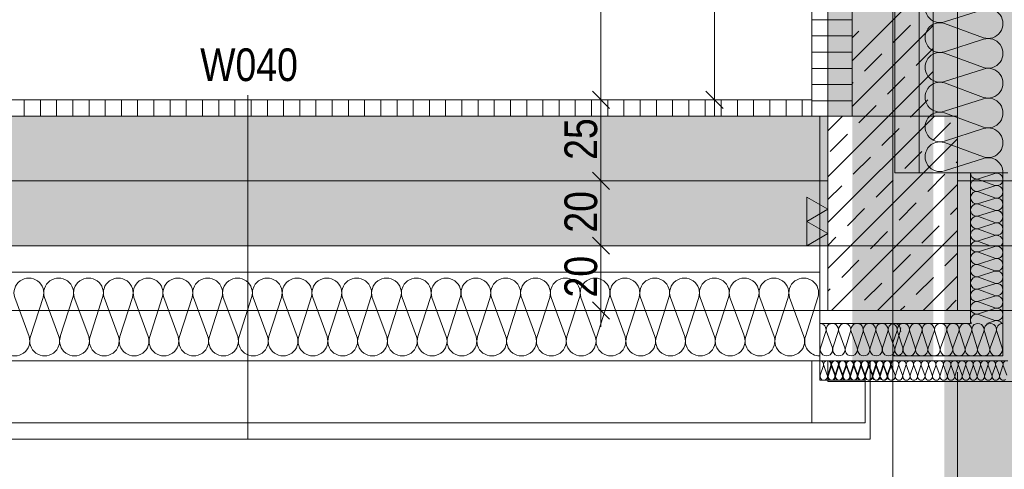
# Model space of a CAD drawing. Extents: x -720 to 300, y 62 to 1162.
# Tile 24 of 143: x -52 to 9, y 206 to 234. Entities that reach past the tile are written whole.
import ezdxf
from ezdxf.lldxf.tags import DXFTag

# ---------------------------------------------------------------- set-up
doc = ezdxf.new("R2010")
doc.units = 0
doc.layers.get('0').update_dxf_attribs({"lineweight": 13})
for name, color, linetype, lineweight, true_color in [('30 -33 Aussenwände- 2 nichttragend', 7, 'Continuous', 9, 0x003dff), ('30 -33 Aussenwände- 3 Aussenstützen', 7, 'Continuous', 50, 0x0000dd), ('30 -33 Aussenwände- 7 Fassade_ Elemente', 7, 'Continuous', 9, 0x00aacc), ('30 -34 Innenwände- 1 tragend', 7, 'Continuous', 13, 0xdd0806), ('30 -34 Innenwände- 2 nichttragend', 7, 'Continuous', 18, 0xff7fe6), ('30 -35 Decken- 1 Konstruktion-Träger- Stahlbeton', 7, 'Continuous', 13, 0x33aa00), ('70 -72 Beschriftung- 1 Beschriftung allgemein', 7, 'Continuous', 9, 0xff6633), ('70 -72 Beschriftung- 2 Beschriftung Bauteile', 7, 'Continuous', 9, 0x9999ff), ('70 -76 Bemaßung- 2 Allgemein', 9, 'Continuous', 5, 0x808080), ('iwb_Layout BA_Markierung', 7, 'Continuous', 9, 0xbadcdc), ('iwb_Schraffur_F90_feuerbestaendig', 1, 'Continuous', 13, 0xff0000), ('iwb_Schraffur_Unterzug', 7, 'Continuous', 5, 0xffffcc)]:
    doc.layers.add(name, color=color, linetype=linetype, lineweight=lineweight, true_color=true_color)
doc.layers.add('70 -71 Achsen- 1 Gebäudeachsen', color=7, linetype='STRICHPUNKT2-A06G94018I', lineweight=18)
doc.layers.add('70 -75 Raumstempel- 3 Wandstempel', color=7, linetype='Continuous', lineweight=50)
doc.styles.get("Standard").update_dxf_attribs({"font": 'ARIALN.TTF'})
tags = doc.linetypes.add('fein_strichliert-A06G94028I', pattern=[4, 1, -2, 1]).pattern_tags.tags
tags[8:9] = [DXFTag(74, 4), DXFTag(75, 0), DXFTag(340, '0'), DXFTag(46, 0.0), DXFTag(50, 0.0), DXFTag(44, 0.0), DXFTag(45, 0.0)]
tags[6:7] = [DXFTag(74, 4), DXFTag(75, 0), DXFTag(340, '0'), DXFTag(46, 0.0), DXFTag(50, 0.0), DXFTag(44, 0.0), DXFTag(45, 0.0)]
tags[4:5] = [DXFTag(74, 4), DXFTag(75, 0), DXFTag(340, '0'), DXFTag(46, 0.0), DXFTag(50, 0.0), DXFTag(44, 0.0), DXFTag(45, 0.0)]
tags = doc.linetypes.add('STRICHPUNKT2-A06G94018I', pattern=[12.7, 6.35, -3.175, 0, -3.175]).pattern_tags.tags
tags[10:11] = [DXFTag(74, 4), DXFTag(75, 0), DXFTag(340, '0'), DXFTag(46, 0.0), DXFTag(50, 0.0), DXFTag(44, 0.0), DXFTag(45, 0.0)]
tags[8:9] = [DXFTag(74, 4), DXFTag(75, 0), DXFTag(340, '0'), DXFTag(46, 0.0), DXFTag(50, 0.0), DXFTag(44, 0.0), DXFTag(45, 0.0)]
tags[6:7] = [DXFTag(74, 4), DXFTag(75, 0), DXFTag(340, '0'), DXFTag(46, 0.0), DXFTag(50, 0.0), DXFTag(44, 0.0), DXFTag(45, 0.0)]
tags[4:5] = [DXFTag(74, 4), DXFTag(75, 0), DXFTag(340, '0'), DXFTag(46, 0.0), DXFTag(50, 0.0), DXFTag(44, 0.0), DXFTag(45, 0.0)]

# ---------------------------------------------------------------- blocks, each defined once
blk = doc.blocks.new('Polygon-A06G93ZV8I')
at = {"color": 0, "linetype": 'ByBlock', "lineweight": -2, "ltscale": 0.13}
blk.add_solid([(4.854, 86.708), (4.686, 1083.814), (76.501, 86.518), (76.501, 1083.814)], dxfattribs=at)
blk = doc.blocks.new('Referenz-A06G94038I')
at = {"layer": '30 -33 Aussenwände- 2 nichttragend', "color": 0, "linetype": 'fein_strichliert-A06G94028I', "lineweight": -2, "ltscale": 0.13}
blk.add_line((-146.357, 215.912), (-2.357, 215.912), dxfattribs=at)
at = {"layer": '30 -33 Aussenwände- 3 Aussenstützen', "color": 0, "lineweight": -2}
for p, q in [((-2.357, 227), (-1.445, 227.912)), ((-2.357, 224.171), (1.383, 227.912)), ((-2.357, 221.343), (4.212, 227.912)), ((-0.443, 227.5), (-0.031, 227.912)), ((2.739, 227.853), (2.798, 227.912)), ((4.153, 226.439), (5.214, 227.5)), ((-2.211, 225.732), (-1.15, 226.793)), ((0.971, 226.086), (2.032, 227.146)), ((-2.357, 218.514), (5.643, 226.514)), ((-0.796, 224.318), (0.264, 225.379)), ((2.385, 224.671), (3.446, 225.732)), ((5.567, 225.025), (5.643, 225.1)), ((3.8, 223.257), (4.86, 224.318)), ((-2.357, 222.757), (-1.504, 223.611)), ((-2.131, 215.912), (5.643, 223.686)), ((0.618, 222.904), (1.678, 223.964)), ((2.032, 221.49), (3.093, 222.55)), ((-1.15, 221.136), (-0.089, 222.197)), ((5.214, 221.843), (5.643, 222.272)), ((3.446, 220.075), (4.507, 221.136)), ((0.264, 219.722), (1.325, 220.782)), ((0.697, 215.912), (5.643, 220.858)), ((1.643, 218.912), (1.643, 220.912)), ((-2.357, 219.929), (-1.857, 220.429)), ((0.643, 219.912), (2.643, 219.912)), ((1.678, 218.308), (2.739, 219.368)), ((4.86, 218.661), (5.643, 219.443)), ((-1.504, 217.954), (-0.443, 219.015)), ((-0.089, 216.54), (0.971, 217.6)), ((3.093, 216.893), (4.153, 217.954)), ((3.526, 215.912), (5.643, 218.029)), ((-2.357, 217.1), (-2.211, 217.247)), ((4.94, 215.912), (5.567, 216.54)), ((2.111, 215.912), (2.385, 216.186))]:
    blk.add_line(p, q, dxfattribs=at)
at = {"layer": '30 -33 Aussenwände- 3 Aussenstützen', "color": 0, "linetype": 'Continuous', "lineweight": -2, "ltscale": 0.13}
for p, q in [((-2.357, 227.912), (-2.357, 215.912)), ((5.643, 227.912), (-2.357, 227.912)), ((5.643, 215.912), (5.643, 227.912)), ((-2.357, 215.912), (5.643, 215.912))]:
    blk.add_line(p, q, dxfattribs=at)
at = {"layer": '30 -33 Aussenwände- 7 Fassade_ Elemente', "color": 0, "linetype": 'Continuous', "lineweight": -2, "ltscale": 0.13}
for p, q in [((1.783, 320.412), (1.783, 224.412)), ((3.283, 224.412), (3.283, 320.412)), ((7.243, 234.492), (4.843, 233.72)), ((4.843, 233.63), (7.243, 232.743)), ((7.243, 232.653), (4.843, 231.882)), ((4.843, 231.792), (7.243, 230.905)), ((7.243, 230.815), (4.843, 230.043)), ((4.843, 229.953), (7.243, 229.066)), ((7.243, 228.976), (4.843, 228.205)), ((-145.857, 227.912), (-2.857, 227.912)), ((-2.857, 227.912), (-2.857, 212.812)), ((4.843, 228.115), (7.243, 227.228)), ((7.243, 227.138), (4.843, 226.366)), ((4.843, 226.276), (7.243, 225.389)), ((7.243, 225.299), (4.843, 224.528)), ((1.783, 224.412), (8.743, 224.412)), ((6.443, 224.412), (3.283, 224.412)), ((6.443, 219.412), (6.443, 224.412)), ((6.943, 224.042), (7.943, 224.364)), ((8.443, 219.411), (8.443, 224.434)), ((7.943, 223.635), (6.943, 224.005)), ((6.943, 223.276), (7.943, 223.598)), ((7.943, 222.869), (6.943, 223.239)), ((6.943, 222.51), (7.943, 222.832)), ((7.943, 222.103), (6.943, 222.473)), ((6.943, 221.744), (7.943, 222.066)), ((7.943, 221.337), (6.943, 221.707)), ((6.943, 220.978), (7.943, 221.3)), ((1.643, 218.912), (1.643, 220.912)), ((1.643, 218.912), (1.643, 220.912)), ((7.943, 220.571), (6.943, 220.941)), ((6.943, 220.212), (7.943, 220.534)), ((2.643, 219.912), (0.643, 219.912)), ((2.643, 219.912), (0.643, 219.912)), ((6.943, 220.175), (7.653, 219.912)), ((6.443, 219.412), (6.439, 215.112)), ((6.943, 219.543), (7.943, 219.863)), ((7.942, 219.135), (6.943, 219.505)), ((8.443, 219.411), (8.438, 213.112)), ((6.942, 218.777), (7.942, 219.097)), ((6.942, 218.777), (7.942, 219.097)), ((7.942, 218.369), (6.942, 218.739)), ((7.942, 218.369), (6.942, 218.739)), ((-2.857, 218.272), (-145.857, 218.272)), ((-2.857, 215.112), (-2.857, 218.272)), ((6.942, 218.011), (7.942, 218.331)), ((6.941, 217.245), (7.941, 217.565)), ((6.941, 217.245), (7.941, 217.565)), ((7.941, 217.603), (6.942, 217.973)), ((7.941, 216.837), (6.941, 217.207)), ((7.941, 216.837), (6.941, 217.207)), ((-52.523, 216.712), (-51.636, 214.312)), ((-51.546, 214.312), (-50.775, 216.712)), ((-50.685, 216.712), (-49.798, 214.312)), ((-49.708, 214.312), (-48.936, 216.712)), ((-48.846, 216.712), (-47.959, 214.312)), ((-47.869, 214.312), (-47.098, 216.712)), ((-47.008, 216.712), (-46.121, 214.312)), ((-46.031, 214.312), (-45.259, 216.712)), ((-45.169, 216.712), (-44.282, 214.312)), ((-44.192, 214.312), (-43.421, 216.712)), ((-43.331, 216.712), (-42.444, 214.312)), ((-42.354, 214.312), (-41.582, 216.712)), ((-41.492, 216.712), (-40.605, 214.312)), ((-40.515, 214.312), (-39.744, 216.712)), ((-39.654, 216.712), (-38.766, 214.312)), ((-38.676, 214.312), (-37.905, 216.712)), ((-37.815, 216.712), (-36.928, 214.312)), ((-36.838, 214.312), (-36.067, 216.712)), ((-35.977, 216.712), (-35.089, 214.312)), ((-34.999, 214.312), (-34.228, 216.712)), ((-34.138, 216.712), (-33.251, 214.312)), ((-33.161, 214.312), (-32.39, 216.712)), ((-32.3, 216.712), (-31.412, 214.312)), ((-31.322, 214.312), (-30.551, 216.712)), ((-30.461, 216.712), (-29.574, 214.312)), ((-29.484, 214.312), (-28.713, 216.712)), ((-28.623, 216.712), (-27.735, 214.312)), ((-27.645, 214.312), (-26.874, 216.712)), ((-26.784, 216.712), (-25.897, 214.312)), ((-25.807, 214.312), (-25.035, 216.712)), ((-24.945, 216.712), (-24.058, 214.312)), ((-23.968, 214.312), (-23.197, 216.712)), ((-23.107, 216.712), (-22.22, 214.312)), ((-22.13, 214.312), (-21.358, 216.712)), ((-21.268, 216.712), (-20.381, 214.312)), ((-20.291, 214.312), (-19.52, 216.712)), ((-19.43, 216.712), (-18.543, 214.312)), ((-18.453, 214.312), (-17.681, 216.712)), ((-17.591, 216.712), (-16.704, 214.312)), ((-16.614, 214.312), (-15.843, 216.712)), ((-15.753, 216.712), (-14.866, 214.312)), ((-14.776, 214.312), (-14.004, 216.712)), ((-13.914, 216.712), (-13.027, 214.312)), ((-12.937, 214.312), (-12.166, 216.712)), ((-12.076, 216.712), (-11.189, 214.312)), ((-11.099, 214.312), (-10.327, 216.712)), ((-10.237, 216.712), (-9.35, 214.312)), ((-9.26, 214.312), (-8.489, 216.712)), ((-8.399, 216.712), (-7.511, 214.312)), ((-7.421, 214.312), (-6.65, 216.712)), ((-6.56, 216.712), (-5.673, 214.312)), ((-5.583, 214.312), (-4.812, 216.712)), ((-4.722, 216.712), (-3.834, 214.312)), ((-3.744, 214.312), (-2.973, 216.712)), ((6.94, 216.479), (7.941, 216.799)), ((6.94, 216.479), (7.941, 216.799)), ((7.94, 216.071), (6.94, 216.441)), ((6.94, 215.713), (7.94, 216.033)), ((7.939, 215.305), (6.94, 215.675)), ((2.143, 215.112), (-2.857, 215.112)), ((6.439, 215.112), (1.643, 215.112)), ((7.453, 215.111), (7.939, 215.267)), ((-2.488, 214.612), (-2.809, 213.612)), ((-2.081, 213.612), (-2.45, 214.612)), ((-1.722, 214.612), (-2.043, 213.612)), ((-1.315, 213.612), (-1.684, 214.612)), ((-0.956, 214.612), (-1.277, 213.612)), ((-0.548, 213.612), (-0.918, 214.612)), ((-0.19, 214.612), (-0.511, 213.612)), ((0.218, 213.612), (-0.152, 214.612)), ((0.576, 214.612), (0.255, 213.612)), ((0.984, 213.612), (0.614, 214.612)), ((1.342, 214.612), (1.021, 213.612)), ((1.75, 213.612), (1.38, 214.612)), ((1.9, 214.612), (1.643, 213.916)), ((2.109, 214.612), (1.787, 213.612)), ((1.937, 214.612), (2.259, 213.612)), ((2.296, 213.612), (2.666, 214.612)), ((2.703, 214.612), (3.025, 213.612)), ((2.703, 214.612), (3.025, 213.612)), ((3.062, 213.612), (3.432, 214.612)), ((3.062, 213.612), (3.432, 214.612)), ((3.469, 214.612), (3.791, 213.612)), ((3.469, 214.612), (3.791, 213.612)), ((3.828, 213.612), (4.198, 214.612)), ((4.235, 214.612), (4.557, 213.612)), ((4.594, 213.612), (4.964, 214.612)), ((5.002, 214.612), (5.323, 213.612)), ((5.36, 213.612), (5.73, 214.612)), ((5.768, 214.612), (6.089, 213.612)), ((6.126, 213.612), (6.496, 214.612)), ((6.534, 214.612), (6.855, 213.612)), ((6.893, 213.612), (7.262, 214.612)), ((6.893, 213.612), (7.262, 214.612)), ((7.3, 214.612), (7.621, 213.612)), ((7.3, 214.612), (7.621, 213.612)), ((7.659, 213.612), (8.028, 214.612)), ((8.066, 214.612), (8.387, 213.612)), ((-150.357, 212.812), (2.143, 212.812)), ((-3.357, 212.812), (-145.357, 212.812)), ((-3.357, 208.972), (-3.357, 212.812)), ((-3.357, 212.812), (-2.857, 212.812)), ((-3.357, 208.972), (-3.357, 212.812)), ((-2.857, 212.812), (0.243, 212.812)), ((-2.857, 212.812), (-2.857, 211.612)), ((-2.357, 211.532), (-2.357, 212.812)), ((-2.357, 211.532), (-2.357, 212.812)), ((0.243, 212.812), (0.243, 207.972)), ((8.438, 213.112), (1.643, 213.112)), ((8.738, 212.812), (1.643, 212.812)), ((-2.636, 212.512), (-2.828, 211.912)), ((-2.391, 211.912), (-2.613, 212.512)), ((-2.176, 212.512), (-2.368, 211.912)), ((-2.136, 212.512), (-2.328, 211.912)), ((-1.931, 211.913), (-2.153, 212.512)), ((-1.891, 211.912), (-2.113, 212.512)), ((-1.716, 212.513), (-1.909, 211.913)), ((-1.676, 212.512), (-1.869, 211.912)), ((-1.676, 212.512), (-1.869, 211.912)), ((-1.472, 211.913), (-1.694, 212.513)), ((-1.432, 211.912), (-1.653, 212.512)), ((-1.432, 211.912), (-1.653, 212.512)), ((-1.257, 212.513), (-1.449, 211.913)), ((-1.216, 212.512), (-1.409, 211.912)), ((-1.012, 211.913), (-1.234, 212.513)), ((-0.972, 211.912), (-1.194, 212.512)), ((-0.797, 212.513), (-0.989, 211.913)), ((-0.757, 212.512), (-0.95, 211.912)), ((-0.552, 211.914), (-0.775, 212.513)), ((-0.512, 211.912), (-0.734, 212.512)), ((-0.337, 212.514), (-0.53, 211.914)), ((-0.297, 212.512), (-0.49, 211.912)), ((-0.093, 211.914), (-0.315, 212.514)), ((-0.053, 211.912), (-0.275, 212.512)), ((0.122, 212.514), (-0.07, 211.914)), ((0.163, 212.512), (-0.03, 211.912)), ((0.367, 211.914), (0.145, 212.514)), ((0.407, 211.912), (0.185, 212.512)), ((0.582, 212.514), (0.39, 211.914)), ((0.622, 212.512), (0.429, 211.912)), ((0.827, 211.915), (0.604, 212.514)), ((0.866, 211.912), (0.645, 212.512)), ((1.042, 212.515), (0.849, 211.915)), ((1.082, 212.512), (0.889, 211.912)), ((1.286, 211.915), (1.064, 212.515)), ((1.326, 211.912), (1.104, 212.512)), ((1.501, 212.515), (1.309, 211.915)), ((1.541, 212.512), (1.349, 211.912)), ((1.524, 212.515), (1.643, 212.193)), ((1.786, 211.912), (1.564, 212.512)), ((2.001, 212.512), (1.808, 211.912)), ((2.245, 211.912), (2.024, 212.512)), ((2.461, 212.512), (2.268, 211.912)), ((2.705, 211.912), (2.483, 212.512)), ((2.92, 212.512), (2.728, 211.912)), ((3.165, 211.912), (2.943, 212.512)), ((3.38, 212.512), (3.187, 211.912)), ((3.624, 211.912), (3.402, 212.512)), ((3.84, 212.512), (3.647, 211.912)), ((4.084, 211.912), (3.862, 212.512)), ((4.299, 212.512), (4.106, 211.912)), ((4.544, 211.912), (4.322, 212.512)), ((4.759, 212.512), (4.566, 211.912)), ((5.003, 211.912), (4.781, 212.512)), ((5.219, 212.512), (5.026, 211.912)), ((5.463, 211.912), (5.241, 212.512)), ((5.678, 212.512), (5.485, 211.912)), ((5.922, 211.912), (5.701, 212.512)), ((6.138, 212.512), (5.945, 211.912)), ((6.382, 211.912), (6.16, 212.512)), ((6.597, 212.512), (6.405, 211.912)), ((6.842, 211.912), (6.62, 212.512)), ((7.057, 212.512), (6.864, 211.912)), ((7.301, 211.912), (7.08, 212.512)), ((7.517, 212.512), (7.324, 211.912)), ((7.517, 212.512), (7.324, 211.912)), ((7.761, 211.912), (7.539, 212.512)), ((7.761, 211.912), (7.539, 212.512)), ((7.976, 212.512), (7.783, 211.912)), ((7.976, 212.512), (7.783, 211.912)), ((8.221, 211.912), (7.999, 212.512)), ((8.436, 212.512), (8.243, 211.912)), ((8.68, 211.912), (8.458, 212.512)), ((-2.857, 211.612), (-0.057, 211.612)), ((10.023, 211.532), (-2.357, 211.532)), ((-0.057, 211.612), (-0.057, 208.972)), ((-145.357, 208.972), (-3.357, 208.972)), ((-0.057, 208.972), (-3.357, 208.972)), ((0.243, 207.972), (-148.957, 207.972))]:
    blk.add_line(p, q, dxfattribs=at)
at = {"layer": '30 -33 Aussenwände- 7 Fassade_ Elemente', "color": 0, "linetype": 'fein_strichliert-A06G94028I', "lineweight": -2, "ltscale": 0.13}
blk.add_line((5.643, 149.712), (5.643, 212.112), dxfattribs=at)
at = {"layer": '30 -33 Aussenwände- 7 Fassade_ Elemente', "color": 0, "linetype": 'Continuous', "lineweight": -2, "ltscale": 0.13}
for centre, major_axis, end_param in [((4.561, 234.595), (0.282, 0.874), 3.765224), ((7.524, 233.618), (-0.282, -0.874), 3.764652), ((4.561, 232.756), (0.282, 0.874), 3.765224), ((7.524, 231.779), (-0.282, -0.874), 3.764652), ((4.561, 230.918), (0.282, 0.874), 3.765224), ((7.524, 229.94), (-0.282, -0.874), 3.764652), ((4.561, 229.079), (0.282, 0.874), 3.765224), ((7.524, 228.102), (-0.282, -0.874), 3.764652), ((4.561, 227.241), (0.282, 0.874), 3.765224), ((7.524, 226.263), (-0.282, -0.874), 3.764652), ((4.561, 225.402), (0.282, 0.874), 3.765224), ((7.524, 224.425), (0.918, -0.013), 1.896254), ((6.825, 224.407), (-0.383, 0.005), 1.896254), ((8.06, 224), (-0.117, -0.364), 3.765224), ((6.825, 223.641), (0.117, 0.364), 3.764652), ((8.06, 223.234), (-0.117, -0.364), 3.765224), ((6.825, 222.875), (0.117, 0.364), 3.764652), ((6.825, 222.109), (0.117, 0.364), 3.764652), ((6.825, 222.109), (-0.31, 0.225), 1.254884), ((6.825, 222.109), (0.117, 0.364), 1.254884), ((8.06, 222.467), (-0.117, -0.364), 3.765224), ((6.825, 221.343), (0.117, 0.364), 3.764652), ((6.825, 222.109), (-0.31, -0.225), 1.254884), ((6.825, 221.343), (0.117, 0.364), 1.254884), ((8.06, 221.701), (-0.117, -0.364), 3.765224), ((8.06, 221.701), (0.31, 0.225), 1.255075), ((8.06, 221.701), (0.31, -0.225), 1.255075), ((6.825, 221.343), (-0.31, 0.225), 1.254884), ((6.825, 221.343), (-0.31, -0.225), 1.254884), ((8.06, 221.701), (-0.117, -0.364), 1.255075), ((8.06, 220.935), (-0.117, -0.364), 3.765224), ((8.06, 220.935), (0.31, 0.225), 1.255075), ((8.06, 220.935), (0.31, -0.225), 1.255075), ((6.825, 220.577), (-0.31, 0.225), 1.254884), ((6.825, 220.577), (0.117, 0.364), 1.254884), ((8.06, 220.935), (-0.117, -0.364), 1.255075), ((8.06, 220.169), (0.283, -0.257), 2.619646), ((6.826, 219.907), (-0.383, 0.006), 1.896254), ((6.825, 219.81), (0.117, 0.364), 1.613483), ((6.825, 220.577), (-0.31, -0.225), 1.254884), ((8.06, 219.499), (-0.118, -0.364), 3.765224), ((6.825, 219.141), (0.118, 0.364), 3.764652), ((6.825, 219.141), (0.118, 0.364), 3.764652), ((6.825, 218.375), (0.118, 0.364), 3.764652), ((6.825, 218.375), (0.118, 0.364), 3.764652), ((8.06, 218.733), (-0.118, -0.364), 3.765224), ((8.06, 218.733), (-0.118, -0.364), 3.765224), ((8.059, 217.967), (-0.118, -0.364), 3.765224), ((-51.649, 216.994), (0.874, -0.282), 3.765224), ((-49.811, 216.994), (0.874, -0.282), 3.765224), ((-47.972, 216.994), (0.874, -0.282), 3.765224), ((-46.134, 216.994), (0.874, -0.282), 3.765224), ((-44.295, 216.994), (0.874, -0.282), 3.765224), ((-42.456, 216.994), (0.874, -0.282), 3.765224), ((-40.618, 216.994), (0.874, -0.282), 3.765224), ((-38.779, 216.994), (0.874, -0.282), 3.765224), ((-36.941, 216.994), (0.874, -0.282), 3.765224), ((-35.102, 216.994), (0.874, -0.282), 3.765224), ((-33.264, 216.994), (0.874, -0.282), 3.765224), ((-31.425, 216.994), (0.874, -0.282), 3.765224), ((-29.587, 216.994), (0.874, -0.282), 3.765224), ((-27.748, 216.994), (0.874, -0.282), 3.765224), ((-25.91, 216.994), (0.874, -0.282), 3.765224), ((-24.071, 216.994), (0.874, -0.282), 3.765224), ((-22.233, 216.994), (0.874, -0.282), 3.765224), ((-20.394, 216.994), (0.874, -0.282), 3.765224), ((-18.556, 216.994), (0.874, -0.282), 3.765224), ((-16.717, 216.994), (0.874, -0.282), 3.765224), ((-14.879, 216.994), (0.874, -0.282), 3.765224), ((-13.04, 216.994), (0.874, -0.282), 3.765224), ((-11.201, 216.994), (0.874, -0.282), 3.765224), ((-9.363, 216.994), (0.874, -0.282), 3.765224), ((-7.524, 216.994), (0.874, -0.282), 3.765224), ((-5.686, 216.994), (0.874, -0.282), 3.765224), ((-3.847, 216.994), (0.874, -0.282), 3.765224), ((6.824, 217.609), (0.118, 0.364), 3.764652), ((6.824, 217.609), (-0.31, 0.225), 1.254884), ((6.824, 217.609), (0.118, 0.364), 1.254884), ((8.058, 217.201), (-0.118, -0.364), 3.765224), ((8.058, 217.201), (0.31, 0.224), 1.255075), ((6.823, 216.843), (0.118, 0.364), 3.764652), ((6.823, 216.843), (-0.31, 0.225), 1.254884), ((6.824, 217.609), (-0.31, -0.224), 1.254884), ((6.823, 216.843), (0.118, 0.364), 1.254884), ((8.058, 216.435), (-0.118, -0.364), 3.765224), ((8.058, 217.201), (-0.118, -0.364), 1.255075), ((8.058, 216.435), (0.31, 0.224), 1.255075), ((8.058, 217.201), (0.31, -0.225), 1.255075), ((6.823, 216.077), (-0.31, 0.225), 1.254884), ((6.823, 216.843), (-0.31, -0.224), 1.254884), ((6.823, 216.077), (0.118, 0.364), 1.254884), ((8.058, 216.435), (0.31, -0.225), 1.255075), ((6.822, 215.311), (0.118, 0.364), 2.429518), ((6.823, 216.077), (-0.31, -0.224), 1.254884), ((8.058, 216.435), (-0.118, -0.364), 1.255075), ((8.057, 215.669), (0.31, 0.224), 1.255075), ((8.057, 215.669), (0.31, -0.225), 1.255075), ((-2.852, 214.729), (0.364, -0.117), 1.896254), ((-2.086, 214.729), (0.364, -0.117), 3.764652), ((-1.32, 214.729), (0.364, -0.117), 3.764652), ((-0.554, 214.729), (0.364, -0.117), 3.764652), ((0.212, 214.729), (0.364, -0.117), 3.764652), ((0.212, 214.729), (-0.225, 0.31), 1.254884), ((0.212, 214.729), (0.225, 0.31), 1.254884), ((0.212, 214.729), (0.364, -0.117), 1.254884), ((0.978, 214.729), (0.364, -0.117), 3.764652), ((0.978, 214.729), (-0.225, 0.31), 1.254884), ((0.978, 214.729), (0.225, 0.31), 1.254884), ((0.978, 214.729), (0.364, -0.117), 1.254884), ((1.744, 214.729), (-0.225, 0.31), 1.254884), ((1.744, 214.729), (0.225, 0.31), 1.254884), ((1.536, 214.729), (0.364, -0.117), 1.598679), ((2.302, 214.729), (-0.225, 0.31), 1.254884), ((1.744, 214.729), (0.364, -0.117), 1.254884), ((2.302, 214.729), (0.225, 0.31), 1.254884), ((2.302, 214.729), (0.364, -0.117), 1.254884), ((3.068, 214.729), (0.364, -0.117), 3.764652), ((3.068, 214.729), (-0.225, 0.31), 1.254884), ((3.068, 214.729), (0.225, 0.31), 1.254884), ((3.068, 214.729), (0.364, -0.117), 1.254884), ((3.834, 214.729), (0.364, -0.117), 3.764652), ((3.834, 214.729), (-0.225, 0.31), 1.254884), ((3.834, 214.729), (0.225, 0.31), 1.254884), ((3.834, 214.729), (0.364, -0.117), 1.254884), ((4.6, 214.729), (0.364, -0.117), 3.764652), ((5.366, 214.729), (0.364, -0.117), 3.764652), ((6.132, 214.729), (0.364, -0.117), 3.764652), ((6.898, 214.729), (0.364, -0.117), 3.764652), ((6.898, 214.729), (0.364, -0.117), 3.764652), ((7.664, 214.729), (0.364, -0.117), 3.764652), ((7.664, 214.729), (0.364, -0.117), 3.764652), ((8.057, 215.669), (-0.118, -0.364), 1.255075), ((8.057, 214.903), (0.321, 0.208), 1.307885), ((8.43, 214.729), (0.005, 0.383), 1.896254), ((2.51, 214.729), (-0.368, 0.106), 0.561694), ((-52.51, 214.031), (-0.874, 0.282), 3.764652), ((-50.672, 214.031), (-0.874, 0.282), 3.764652), ((-48.833, 214.031), (-0.874, 0.282), 3.764652), ((-46.995, 214.031), (-0.874, 0.282), 3.764652), ((-45.156, 214.031), (-0.874, 0.282), 3.764652), ((-43.318, 214.031), (-0.874, 0.282), 3.764652), ((-41.479, 214.031), (-0.874, 0.282), 3.764652), ((-39.641, 214.031), (-0.874, 0.282), 3.764652), ((-37.802, 214.031), (-0.874, 0.282), 3.764652), ((-35.964, 214.031), (-0.874, 0.282), 3.764652), ((-34.125, 214.031), (-0.874, 0.282), 3.764652), ((-32.287, 214.031), (-0.874, 0.282), 3.764652), ((-30.448, 214.031), (-0.874, 0.282), 3.764652), ((-28.61, 214.031), (-0.874, 0.282), 3.764652), ((-26.771, 214.031), (-0.874, 0.282), 3.764652), ((-24.933, 214.031), (-0.874, 0.282), 3.764652), ((-23.094, 214.031), (-0.874, 0.282), 3.764652), ((-21.255, 214.031), (-0.874, 0.282), 3.764652), ((-19.417, 214.031), (-0.874, 0.282), 3.764652), ((-17.578, 214.031), (-0.874, 0.282), 3.764652), ((-15.74, 214.031), (-0.874, 0.282), 3.764652), ((-13.901, 214.031), (-0.874, 0.282), 3.764652), ((-12.063, 214.031), (-0.874, 0.282), 3.764652), ((-10.224, 214.031), (-0.874, 0.282), 3.764652), ((-8.386, 214.031), (-0.874, 0.282), 3.764652), ((-6.547, 214.031), (-0.874, 0.282), 3.764652), ((-4.709, 214.031), (-0.874, 0.282), 3.764652), ((-2.87, 214.031), (-0.874, 0.282), 1.896254), ((-2.445, 213.495), (-0.364, 0.117), 3.765224), ((-1.679, 213.495), (-0.364, 0.117), 3.765224), ((-0.913, 213.495), (-0.364, 0.117), 3.765224), ((-0.147, 213.495), (-0.364, 0.117), 3.765224), ((0.619, 213.495), (-0.364, 0.117), 3.765224), ((0.619, 213.495), (-0.364, 0.117), 1.255075), ((0.619, 213.495), (0.225, -0.31), 1.255075), ((1.385, 213.495), (-0.364, 0.117), 1.255075), ((1.385, 213.495), (-0.364, 0.117), 3.765224), ((1.385, 213.495), (0.225, -0.31), 1.255075), ((1.894, 213.495), (-0.252, -0.288), 2.600578), ((2.151, 213.495), (-0.364, 0.117), 1.859564), ((2.66, 213.495), (-0.364, 0.117), 3.765224), ((2.66, 213.495), (-0.364, 0.117), 1.255075), ((2.66, 213.495), (0.225, -0.31), 1.255075), ((3.427, 213.495), (-0.364, 0.117), 3.765224), ((3.427, 213.495), (-0.364, 0.117), 1.255075), ((3.427, 213.495), (0.225, -0.31), 1.255075), ((4.193, 213.495), (-0.364, 0.117), 3.765224), ((4.959, 213.495), (-0.364, 0.117), 3.765224), ((5.725, 213.495), (-0.364, 0.117), 3.765224), ((6.491, 213.495), (-0.364, 0.117), 3.765224), ((7.257, 213.495), (-0.364, 0.117), 3.765224), ((7.257, 213.495), (-0.364, 0.117), 3.765224), ((8.023, 213.495), (-0.364, 0.117), 3.765224), ((-2.854, 212.582), (0.219, -0.07), 1.896254), ((-2.395, 212.583), (0.219, -0.07), 3.764652), ((-2.354, 212.583), (0.219, -0.07), 1.896254), ((-1.935, 212.583), (0.219, -0.07), 3.764652), ((-1.895, 212.583), (0.219, -0.07), 3.764652), ((-1.895, 212.583), (0.219, -0.07), 3.764652), ((-1.475, 212.583), (0.219, -0.07), 3.764652), ((-1.435, 212.583), (0.219, -0.07), 3.764652), ((-1.435, 212.583), (0.219, -0.07), 3.764652), ((-1.016, 212.584), (0.219, -0.07), 3.764652), ((-0.975, 212.583), (0.219, -0.07), 3.764652), ((-0.556, 212.584), (0.219, -0.07), 3.764652), ((-0.516, 212.583), (0.219, -0.07), 3.764652), ((-0.096, 212.584), (0.219, -0.07), 3.764652), ((-0.056, 212.583), (0.219, -0.07), 3.764652), ((0.363, 212.585), (0.219, -0.07), 3.764652), ((0.363, 212.585), (-0.135, 0.186), 1.254884), ((0.404, 212.583), (0.219, -0.07), 3.764652), ((0.363, 212.585), (0.135, 0.186), 1.254884), ((0.619, 213.495), (-0.225, -0.31), 1.255075), ((0.363, 212.585), (0.219, -0.07), 1.254884), ((0.823, 212.585), (0.219, -0.07), 3.764652), ((0.823, 212.585), (-0.135, 0.186), 1.254884), ((0.863, 212.583), (0.219, -0.07), 3.764652), ((0.823, 212.585), (0.135, 0.186), 1.254884), ((0.823, 212.585), (0.219, -0.07), 1.254884), ((1.283, 212.585), (-0.135, 0.186), 1.254884), ((1.323, 212.583), (0.219, -0.07), 3.764652), ((1.283, 212.585), (0.135, 0.186), 1.254884), ((1.385, 213.495), (-0.225, -0.31), 1.255075), ((1.283, 212.585), (0.219, -0.07), 1.254884), ((1.742, 212.586), (-0.1, 0.207), 1.434048), ((1.783, 212.583), (0.219, -0.07), 3.764652), ((2.242, 212.583), (0.219, -0.07), 3.764652), ((2.66, 213.495), (-0.225, -0.31), 1.255075), ((2.702, 212.583), (0.219, -0.07), 3.764652), ((3.161, 212.583), (0.219, -0.07), 3.764652), ((3.427, 213.495), (-0.225, -0.31), 1.255075), ((3.621, 212.583), (0.219, -0.07), 3.764652), ((4.081, 212.583), (0.219, -0.07), 3.764652), ((4.54, 212.583), (0.219, -0.07), 3.764652), ((5, 212.583), (0.219, -0.07), 3.764652), ((5.46, 212.583), (0.219, -0.07), 3.764652), ((5.919, 212.583), (0.219, -0.07), 3.764652), ((6.379, 212.583), (0.219, -0.07), 3.764652), ((6.838, 212.583), (0.219, -0.07), 3.764652), ((7.298, 212.583), (0.219, -0.07), 3.764652), ((7.298, 212.583), (-0.135, 0.186), 1.254884), ((7.298, 212.583), (0.135, 0.186), 1.254884), ((7.298, 212.583), (0.219, -0.07), 1.254884), ((7.758, 212.583), (0.219, -0.07), 3.764652), ((7.758, 212.583), (-0.135, 0.186), 1.254884), ((7.758, 212.583), (0.135, 0.186), 1.254884), ((7.758, 212.583), (0.219, -0.07), 1.254884), ((8.217, 212.583), (-0.135, 0.186), 1.254884), ((8.217, 212.583), (0.135, 0.186), 1.254884), ((8.217, 212.583), (0.219, -0.07), 1.254884), ((8.677, 212.583), (0.066, 0.22), 2.172087), ((-2.609, 211.842), (-0.219, 0.07), 3.765224), ((-2.15, 211.842), (-0.219, 0.07), 3.765224), ((-2.11, 211.842), (-0.219, 0.07), 3.765224), ((-1.69, 211.842), (-0.219, 0.07), 3.765224), ((-1.65, 211.842), (-0.219, 0.07), 3.765224), ((-1.65, 211.842), (-0.219, 0.07), 3.765224), ((-1.23, 211.843), (-0.219, 0.07), 3.765224), ((-1.191, 211.842), (-0.219, 0.07), 3.765224), ((-0.771, 211.843), (-0.219, 0.07), 3.765224), ((-0.731, 211.842), (-0.219, 0.07), 3.765224), ((-0.311, 211.843), (-0.219, 0.07), 3.765224), ((-0.271, 211.842), (-0.219, 0.07), 3.765224), ((0.149, 211.844), (-0.219, 0.07), 3.765224), ((0.188, 211.842), (-0.219, 0.07), 3.765224), ((0.608, 211.844), (-0.219, 0.07), 3.765224), ((0.608, 211.844), (-0.219, 0.07), 1.255075), ((0.648, 211.842), (-0.219, 0.07), 3.765224), ((0.608, 211.844), (-0.135, -0.186), 1.255075), ((0.608, 211.844), (0.135, -0.186), 1.255075), ((1.068, 211.844), (-0.219, 0.07), 3.765224), ((1.068, 211.844), (-0.219, 0.07), 1.255075), ((1.108, 211.842), (-0.219, 0.07), 3.765224), ((1.068, 211.844), (-0.135, -0.186), 1.255075), ((1.068, 211.844), (0.135, -0.186), 1.255075), ((1.527, 211.845), (-0.219, 0.07), 2.411197), ((1.567, 211.842), (-0.219, 0.07), 3.765224), ((2.027, 211.842), (-0.219, 0.07), 3.765224), ((2.486, 211.842), (-0.219, 0.07), 3.765224), ((2.946, 211.842), (-0.219, 0.07), 3.765224), ((3.406, 211.842), (-0.219, 0.07), 3.765224), ((3.865, 211.842), (-0.219, 0.07), 3.765224), ((4.325, 211.842), (-0.219, 0.07), 3.765224), ((4.785, 211.842), (-0.219, 0.07), 3.765224), ((5.244, 211.842), (-0.219, 0.07), 3.765224), ((5.704, 211.842), (-0.219, 0.07), 3.765224), ((6.164, 211.842), (-0.219, 0.07), 3.765224), ((6.623, 211.842), (-0.219, 0.07), 3.765224), ((7.083, 211.842), (-0.219, 0.07), 3.765224), ((7.542, 211.842), (-0.219, 0.07), 3.765224), ((7.542, 211.842), (-0.219, 0.07), 1.255075), ((7.542, 211.842), (-0.135, -0.186), 1.255075), ((7.542, 211.842), (0.135, -0.186), 1.255075), ((8.002, 211.842), (-0.219, 0.07), 3.765224), ((8.002, 211.842), (-0.219, 0.07), 1.255075), ((8.002, 211.842), (-0.135, -0.186), 1.255075), ((8.002, 211.842), (0.135, -0.186), 1.255075), ((8.462, 211.842), (-0.219, 0.07), 1.255075), ((8.462, 211.842), (-0.135, -0.186), 1.255075)]:
    blk.add_ellipse(centre, major_axis=major_axis, ratio=1, start_param=0, end_param=end_param, dxfattribs=at)
at = {"layer": '30 -34 Innenwände- 1 tragend', "color": 0, "linetype": 'Continuous', "lineweight": -2, "ltscale": 0.13}
for p, q in [((-3.357, 380.912), (-3.357, 227.912)), ((4.143, 380.912), (4.143, 227.912))]:
    blk.add_line(p, q, dxfattribs=at)
at = {"layer": '30 -34 Innenwände- 1 tragend', "color": 0, "lineweight": -2}
for p, q in [((-0.857, 380.912), (-0.857, 227.912)), ((4.143, 380.912), (4.143, 227.912)), ((-0.857, 231.328), (4.143, 236.328)), ((-0.857, 228.5), (4.143, 233.5)), ((1.678, 232.45), (2.739, 233.51)), ((-0.857, 232.742), (-0.443, 233.157)), ((3.093, 231.035), (4.143, 232.085)), ((-0.089, 230.682), (0.971, 231.743)), ((1.325, 229.268), (2.385, 230.328)), ((1.383, 227.912), (4.143, 230.671)), ((-0.857, 229.914), (-0.796, 229.975)), ((-0.031, 227.912), (0.618, 228.561)), ((2.798, 227.912), (3.8, 228.914)), ((-0.857, 227.912), (4.143, 227.912))]:
    blk.add_line(p, q, dxfattribs=at)
at = {"layer": '30 -34 Innenwände- 2 nichttragend', "color": 0, "lineweight": -2}
for p, q in [((-3.357, 380.912), (-3.357, 227.912)), ((-0.857, 380.912), (-0.857, 227.912)), ((-3.357, 233.853), (-0.857, 233.853)), ((-3.357, 232.853), (-0.857, 232.853)), ((-3.357, 231.853), (-0.857, 231.853)), ((-3.357, 230.853), (-0.857, 230.853)), ((-3.357, 229.853), (-0.857, 229.853)), ((-3.356, 228.912), (-248.457, 228.912)), ((-51.937, 228.912), (-51.937, 227.912)), ((-50.937, 228.912), (-50.937, 227.912)), ((-49.937, 228.912), (-49.937, 227.912)), ((-48.937, 228.912), (-48.937, 227.912)), ((-47.937, 228.912), (-47.937, 227.912)), ((-46.937, 228.912), (-46.937, 227.912)), ((-45.937, 228.912), (-45.937, 227.912)), ((-44.937, 228.912), (-44.937, 227.912)), ((-43.937, 228.912), (-43.937, 227.912)), ((-42.937, 228.912), (-42.937, 227.912)), ((-41.937, 228.912), (-41.937, 227.912)), ((-40.937, 228.912), (-40.937, 227.912)), ((-39.937, 228.912), (-39.937, 227.912)), ((-38.937, 228.912), (-38.937, 227.912)), ((-37.937, 228.912), (-37.937, 227.912)), ((-36.937, 228.912), (-36.937, 227.912)), ((-35.937, 228.912), (-35.937, 227.912)), ((-34.937, 228.912), (-34.937, 227.912)), ((-33.937, 228.912), (-33.937, 227.912)), ((-32.937, 228.912), (-32.937, 227.912)), ((-31.937, 228.912), (-31.937, 227.912)), ((-30.937, 228.912), (-30.937, 227.912)), ((-29.937, 228.912), (-29.937, 227.912)), ((-28.937, 228.912), (-28.937, 227.912)), ((-27.937, 228.912), (-27.937, 227.912)), ((-26.937, 228.912), (-26.937, 227.912)), ((-25.937, 228.912), (-25.937, 227.912)), ((-24.937, 228.912), (-24.937, 227.912)), ((-23.937, 228.912), (-23.937, 227.912)), ((-22.937, 228.912), (-22.937, 227.912)), ((-21.937, 228.912), (-21.937, 227.912)), ((-20.937, 228.912), (-20.937, 227.912)), ((-19.937, 228.912), (-19.937, 227.912)), ((-18.937, 228.912), (-18.937, 227.912)), ((-17.937, 228.912), (-17.937, 227.912)), ((-16.937, 228.912), (-16.937, 227.912)), ((-15.937, 228.912), (-15.937, 227.912)), ((-14.937, 228.912), (-14.937, 227.912)), ((-13.937, 228.912), (-13.937, 227.912)), ((-12.937, 228.912), (-12.937, 227.912)), ((-11.937, 228.912), (-11.937, 227.912)), ((-10.937, 228.912), (-10.937, 227.912)), ((-9.937, 228.912), (-9.937, 227.912)), ((-8.937, 228.912), (-8.937, 227.912)), ((-7.937, 228.912), (-7.937, 227.912)), ((-6.937, 228.912), (-6.937, 227.912)), ((-5.937, 228.912), (-5.937, 227.912)), ((-4.937, 228.912), (-4.937, 227.912)), ((-3.937, 228.912), (-3.937, 227.912)), ((-3.357, 228.853), (-0.857, 228.853)), ((-3.356, 227.912), (-248.457, 227.912)), ((-3.357, 227.912), (-0.857, 227.912))]:
    blk.add_line(p, q, dxfattribs=at)
at = {"layer": '30 -34 Innenwände- 2 nichttragend', "color": 0, "linetype": 'Continuous', "lineweight": -2, "ltscale": 0.13}
for p, q in [((-3.356, 228.912), (-248.457, 228.912)), ((-3.356, 227.912), (-248.457, 227.912))]:
    blk.add_line(p, q, dxfattribs=at)
at = {"layer": '30 -35 Decken- 1 Konstruktion-Träger- Stahlbeton', "color": 0, "linetype": 'fein_strichliert-A06G94028I', "lineweight": -2, "ltscale": 0.13}
for p, q in [((-2.357, 227.912), (-2.357, 770.912)), ((5.643, 227.912), (5.643, 770.912)), ((-2.357, 223.912), (-682.362, 223.912)), ((5.643, 223.912), (76.456, 223.912)), ((-2.357, 215.912), (-682.362, 215.912)), ((5.643, 215.912), (76.456, 215.912))]:
    blk.add_line(p, q, dxfattribs=at)
at = {"layer": '30 -35 Decken- 1 Konstruktion-Träger- Stahlbeton', "color": 0, "lineweight": -2}
for p, q in [((-2.357, 227.912), (5.643, 227.912)), ((-2.357, 215.912), (-2.357, 223.912)), ((5.643, 223.912), (5.643, 215.912))]:
    blk.add_line(p, q, dxfattribs=at)
at = {"layer": '70 -71 Achsen- 1 Gebäudeachsen', "color": 0, "linetype": 'STRICHPUNKT2-A06G94018I', "lineweight": -2, "ltscale": 0.13}
for p, q in [((1.643, 1084.852), (1.643, 85.412)), ((-682.362, 219.912), (76.456, 219.912))]:
    blk.add_line(p, q, dxfattribs=at)
at = {"layer": '70 -72 Beschriftung- 1 Beschriftung allgemein', "color": 0, "linetype": 'Continuous', "lineweight": -2, "ltscale": 0.13}
for p, q in [((5.643, 219.912), (5.643, 215.912)), ((5.643, 215.912), (-2.357, 215.912))]:
    blk.add_line(p, q, dxfattribs=at)
at = {"layer": '70 -72 Beschriftung- 2 Beschriftung Bauteile', "color": 0, "lineweight": -2}
for p, q in [((-2.357, 222.162), (-3.656, 222.912)), ((-3.656, 222.912), (-3.656, 221.412)), ((-3.656, 221.412), (-2.357, 222.162)), ((-2.357, 220.662), (-3.656, 221.412)), ((-3.656, 221.412), (-3.656, 219.912)), ((-3.656, 219.912), (-2.357, 220.662))]:
    blk.add_line(p, q, dxfattribs=at)
for points in [[(-3.656, 221.412), (-3.656, 222.912), (-2.357, 222.162)], [(-3.656, 219.912), (-3.656, 221.412), (-2.357, 220.662)]]:
    blk.add_solid(points, dxfattribs=at)
at = {"layer": '70 -75 Raumstempel- 3 Wandstempel', "color": 0, "linetype": 'Continuous', "lineweight": -2, "ltscale": 0.13}
blk.add_line((-38.137, 229.202), (-38.137, 207.972), dxfattribs=at)
at = {"layer": '70 -76 Bemaßung- 2 Allgemein', "color": 0, "linetype": 'Continuous', "lineweight": -2, "ltscale": 0.13}
for p, q in [((-9.356, 229.973), (-9.356, 558.852)), ((-16.356, 229.973), (-16.356, 475.152)), ((-16.356, 227.912), (-16.356, 229.973)), ((-16.356, 229.912), (-16.356, 227.852)), ((-9.356, 227.912), (-9.356, 229.973)), ((-16.886, 229.443), (-15.825, 228.382)), ((-15.825, 228.382), (-16.886, 229.443)), ((-8.825, 228.382), (-9.886, 229.443)), ((-13.856, 228.912), (-17.356, 228.912)), ((-13.856, 228.912), (-17.356, 228.912)), ((-6.856, 228.912), (-10.356, 228.912)), ((-16.356, 224.973), (-16.356, 227.852)), ((-16.356, 222.912), (-16.356, 224.973)), ((-16.356, 224.912), (-16.356, 222.852)), ((-15.825, 223.382), (-16.886, 224.443)), ((-16.886, 224.443), (-15.825, 223.382)), ((-16.9, 223.912), (-17.356, 223.912)), ((-16.9, 223.912), (-17.356, 223.912)), ((-16.356, 220.973), (-16.356, 222.852)), ((-16.356, 218.912), (-16.356, 220.973)), ((-16.356, 220.912), (-16.356, 218.852)), ((-16.9, 219.912), (-17.356, 219.912)), ((-16.9, 219.912), (-17.356, 219.912)), ((-15.825, 219.382), (-16.886, 220.443)), ((-16.886, 220.443), (-15.825, 219.382)), ((-16.356, 216.973), (-16.356, 218.852)), ((-16.356, 214.912), (-16.356, 216.973)), ((-15.825, 215.382), (-16.886, 216.443)), ((-16.914, 215.912), (-17.356, 215.912))]:
    blk.add_line(p, q, dxfattribs=at)
at = {"layer": '70 -75 Raumstempel- 3 Wandstempel', "color": 0, "linetype": 'Continuous', "lineweight": -2, "ltscale": 0.13, "insert": (-41.079, 232.085), "char_height": 2.01377, "attachment_point": 1}
blk.add_mtext('{\\fArial Narrow;W040}', dxfattribs=at)
at = {"layer": '70 -76 Bemaßung- 2 Allgemein', "color": 0, "linetype": 'Continuous', "lineweight": -2, "ltscale": 0.13, "char_height": 2.01377, "attachment_point": 1, "rotation": 90}
for s, insert in [('{\\fArial Narrow;25}', (-18.607, 225.21)), ('{\\fArial Narrow;20}', (-18.607, 220.716)), ('{\\fArial Narrow;20}', (-18.607, 216.716))]:
    blk.add_mtext(s, dxfattribs=dict(at, insert=insert))
blk = doc.blocks.new('Referenz-A06G94058I')
at = {"layer": 'iwb_Schraffur_F90_feuerbestaendig', "linetype": 'Continuous', "ltscale": 0.13}
blk.add_solid([(-0.856, 212.812), (-0.856, 317.112), (4.144, 212.812), (4.144, 317.112)], dxfattribs=at)
at = {"layer": 'iwb_Schraffur_Unterzug', "linetype": 'Continuous', "ltscale": 0.13}
for points in [[(-2.356, 227.912), (-2.356, 830.912), (5.644, 227.912), (5.644, 830.912)], [(-682.362, 227.912), (-2.356, 227.912), (-682.362, 225.659)], [(-682.362, 225.659), (-2.356, 227.912), (-2.356, 219.912)], [(-682.362, 225.659), (-2.356, 219.912), (-682.362, 222.165)], [(-682.362, 222.165), (-2.356, 219.912), (-682.362, 219.912)]]:
    blk.add_solid(points, dxfattribs=at)

msp = doc.modelspace()

# ---------------------------------------------------------------- block references
at = {"color": 8, "lineweight": 13, "ltscale": 0.13, "true_color": 0x808080}
msp.add_blockref('Referenz-A06G94038I', (0, 0), dxfattribs=at)
at = {"color": 8, "lineweight": 25, "ltscale": 0.25, "true_color": 0x808080}
msp.add_blockref('Referenz-A06G94058I', (0, 0), dxfattribs=at)
at = {"layer": 'iwb_Layout BA_Markierung', "ltscale": 0.13}
msp.add_blockref('Polygon-A06G93ZV8I', (0, 0), dxfattribs=at)

doc.saveas('drawing.dxf')
